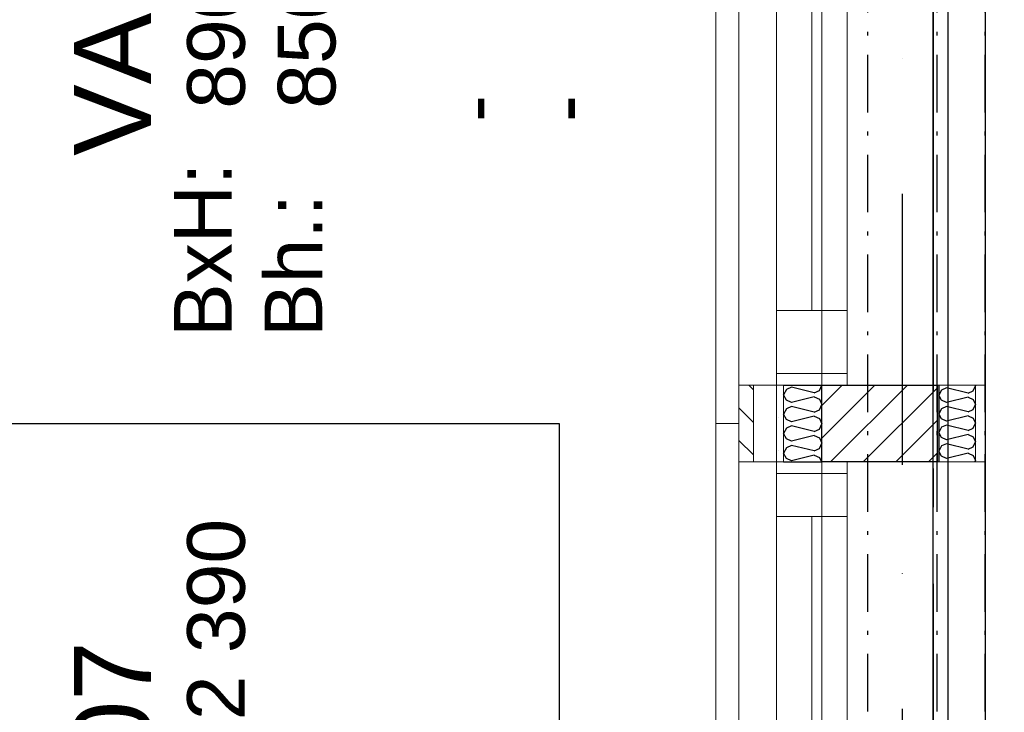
# Model space of a CAD drawing. Header units: millimetres. Extents: x -173281 to 144469, y -85977 to 83288.
# Tile 232 of 256: x -78862 to -77581, y -20433 to -19531. Entities that reach past the tile are written whole.
import ezdxf
from ezdxf.enums import TextEntityAlignment as Align

# ---------------------------------------------------------------- set-up
doc = ezdxf.new("R2010")
doc.units = ezdxf.units.MM
doc.header["$LTSCALE"] = 0.5
doc.header["$MEASUREMENT"] = 0
for name, pattern in [('Akselinje', [1500, 1000, -200, 100, -200]), ('Over snittplan', [260, 150, -50, 10, -50]), ('PLINE', [0]), ('Prikk & stiplet', [1340.555525, 705.555534, -352.777767, 0, -282.222223])]:
    doc.linetypes.add(name, pattern=pattern)
for name, color, linetype in [('222- Søyler  (Skravur)(Nye konstruksjoner)', 7, 'Continuous'), ('222- Søyler (Nye konstruksjoner)', 7, 'Continuous'), ('223- Bjelker(Nye konstruksjoner)', 7, 'Continuous'), ('232- Ikke-bærende yttervegger (Skravur)(Nye konstruksjoner)', 7, 'Continuous'), ('232- Ikke-bærende yttervegger(Nye konstruksjoner)', 7, 'Continuous'), ('235- Utvendig kledning og overflate (Skravur)(Nye konstruksjoner)', 7, 'Continuous'), ('244- Vinduer_ dører_ foldevegger(Nye konstruksjoner)', 7, 'Continuous'), ('252- Gulv på grunn_ bunnplate', 7, 'Continuous'), ('253- Oppforet gulv_ påstøp(Nye konstruksjoner)', 7, 'Continuous'), ('256- Faste himlinger og overflatebehandling(Nye konstruksjoner)', 7, 'Continuous'), ('82-- Modullinjer', 7, 'Continuous'), ('852- Teknisk_symbolsk informasjon_ bygning(Nye konstruksjoner)', 7, 'Continuous'), ('862- M___Nettoareal(Nye konstruksjoner)', 7, 'Continuous'), ('862- M___Nettoareal(Polylinje)(Nye konstruksjoner)', 7, 'Continuous'), ('862- M___Nettoareal(Tekst)(Nye konstruksjoner)', 7, 'Continuous'), ('tiltaksgrense', 7, 'Continuous')]:
    doc.layers.add(name, color=color, linetype=linetype)
for name, color, linetype, lineweight in [('234- Vinduer_ dører_ porter(Nye konstruksjoner)', 7, 'Continuous', 0), ('235- Utvendig kledning og overflate(Nye konstruksjoner)', 7, 'Continuous', 0), ('236- Innvendig kledning og overflate(Nye konstruksjoner)', 7, 'Continuous', 0)]:
    doc.layers.add(name, color=color, linetype=linetype, lineweight=lineweight)
doc.styles.add('GENERATED_STYLE_1', font='arial.ttf')
doc.styles.add('GENERATED_STYLE_2', font='arial.ttf')
doc.linetypes.add('Tiltaksgrense', pattern='A,0,[6,A-2607.111 Plan 1. etasje1.Shx,S=4.761905,R=0,X=0,Y=0],-1200,0', length=1200)

# ---------------------------------------------------------------- blocks, each defined once
blk = doc.blocks.new('Dans_teater_A-120_6', base_point=(-73175.2, -21455.7))
at = {"layer": '862- M___Nettoareal(Polylinje)(Nye konstruksjoner)', "linetype": 'PLINE', "flags": 128}
blk.add_lwpolyline([(-77605.7, -22311.9), (-77605.7, -25661.9), (-76468.2, -25661.9), (-76468.2, -25666.9), (-68938.2, -25666.9), (-68938.2, -22216.9), (-68938.2, -18756.9), (-77605.7, -18756.9), (-77605.7, -22121.9), (-77668.2, -22121.9), (-77768.2, -22121.9), (-77768.2, -22311.9), (-77668.2, -22311.9)], close=True, dxfattribs=at)
at = {"layer": '862- M___Nettoareal(Tekst)(Nye konstruksjoner)', "style": 'GENERATED_STYLE_1'}
for tag, height, p in [('DUMMY_862', 150, (-73293.1, -20924)), ('ROOM_NAME', 150, (-73293.1, -22021.7)), ('DUMMY_861', 100, (-73450.2, -21621.5)), ('ROOM_NUMBER', 100, (-73450.2, -22010.3)), ('DUMMY_863', 100, (-73057.4, -21987.4))]:
    blk.add_attdef(tag, text='', height=height, rotation=90, dxfattribs=at).set_placement(p, align=Align.TOP_LEFT)
blk = doc.blocks.new('*X596')
at = {"layer": '235- Utvendig kledning og overflate (Skravur)(Nye konstruksjoner)', "linetype": 'PLINE'}
for p, q in [((-77821.4, -20013.7), (-77818.2, -20006.9)), ((-77864.3, -20012.5), (-77868.2, -20019.4)), ((-77864.3, -20026.3), (-77868.2, -20019.4)), ((-77857.5, -20009.4), (-77864.3, -20012.5)), ((-77828.2, -20016.7), (-77857.5, -20009.4)), ((-77828.2, -20016.7), (-77821.4, -20013.7)), ((-77857.5, -20029.4), (-77864.3, -20026.3)), ((-77828.2, -20022.1), (-77857.5, -20029.4)), ((-77828.2, -20022.1), (-77821.4, -20025.1)), ((-77821.4, -20025.1), (-77818.2, -20032)), ((-77821.4, -20039), (-77818.2, -20032)), ((-77864.3, -20037.8), (-77868.2, -20044.7)), ((-77864.3, -20051.6), (-77868.2, -20044.7)), ((-77857.5, -20034.7), (-77864.3, -20037.8)), ((-77828.2, -20042), (-77857.5, -20034.7)), ((-77828.2, -20042), (-77821.4, -20039)), ((-77857.5, -20054.7), (-77864.3, -20051.6)), ((-77857.5, -20060), (-77864.3, -20063.1)), ((-77828.2, -20047.4), (-77857.5, -20054.7)), ((-77828.2, -20067.3), (-77857.5, -20060)), ((-77828.2, -20047.4), (-77821.4, -20050.4)), ((-77821.4, -20050.4), (-77818.2, -20057.3)), ((-77821.4, -20064.2), (-77818.2, -20057.3)), ((-77864.3, -20063.1), (-77868.2, -20070)), ((-77864.3, -20076.9), (-77868.2, -20070)), ((-77828.2, -20072.6), (-77857.5, -20080)), ((-77828.2, -20067.3), (-77821.4, -20064.2)), ((-77828.2, -20072.6), (-77821.4, -20075.7)), ((-77857.5, -20080), (-77864.3, -20076.9)), ((-77857.5, -20085.3), (-77864.3, -20088.4)), ((-77828.2, -20092.6), (-77857.5, -20085.3)), ((-77821.4, -20075.7), (-77818.2, -20082.6)), ((-77821.4, -20089.5), (-77818.2, -20082.6)), ((-77864.3, -20088.4), (-77868.2, -20095.3)), ((-77864.3, -20102.2), (-77868.2, -20095.3)), ((-77828.2, -20097.9), (-77857.5, -20105.3)), ((-77828.2, -20092.6), (-77821.4, -20089.5)), ((-77828.2, -20097.9), (-77821.4, -20101)), ((-77857.5, -20105.3), (-77864.3, -20102.2)), ((-77821.4, -20101), (-77818.6, -20106.9))]:
    blk.add_line(p, q, dxfattribs=at)
blk = doc.blocks.new('Vindustempel[58]', base_point=(-77926.2, -19546.9))
at = {"layer": '852- Teknisk_symbolsk informasjon_ bygning(Nye konstruksjoner)', "char_height": 75, "attachment_point": 1, "rotation": 90, "style": 'GENERATED_STYLE_1'}
for s, insert in [('\\A1;{\\pql;\\pt0,50;\\fArial|b0|i0|c0|p0;\\W1.000000;x2\xa0390\\fArial|b0|i0|c0|p0;\\W1.000000;\\A1{\\H.66x;\\S^  ;}\\fArial|b0|i0|c0|p0;\\W1.000000;\\fArial|b0|i0|c0|p0;\\W1.000000;\\A1{\\H.66x;\\S^  ;}}', (-78643.9, -19475.5)), ('\\A1;{\\pql;\\pt0,50;\\fArial|b0|i0|c0|p0;\\W1.000000;890\\fArial|b0|i0|c0|p0;\\W1.000000;\\A1{\\H.66x;\\S^  ;}\\fArial|b0|i0|c0|p0;\\W1.000000;\\fArial|b0|i0|c0|p0;\\W1.000000;\\A1{\\H.66x;\\S^  ;}}', (-78643.9, -19647.1)), ('\\A1;{\\pql;\\pt0,50;\\fArial|b0|i0|c0|p0;\\W1.000000;850\\fArial|b0|i0|c0|p0;\\W1.000000;\\A1{\\H.66x;\\S^  ;}\\fArial|b0|i0|c0|p0;\\W1.000000;\\fArial|b0|i0|c0|p0;\\W1.000000;\\A1{\\H.66x;\\S^  ;}}', (-78526, -19647.1))]:
    blk.add_mtext(s, dxfattribs=dict(at, insert=insert))
at = {"layer": '852- Teknisk_symbolsk informasjon_ bygning(Nye konstruksjoner)', "style": 'GENERATED_STYLE_1'}
for tag, p in [('DUMMY_233', (-78661, -19166.7)), ('DUMMY_234', (-78543.2, -19475.5)), ('DUMMY_236', (-78425.3, -19647.1)), ('DUMMY_238', (-78307.4, -19664.3)), ('DUMMY_240', (-78189.6, -19664.3)), ('DUMMY_235', (-78425.3, -19927.2)), ('DUMMY_237', (-78307.4, -19927.2)), ('DUMMY_239', (-78189.6, -19927.2)), ('strUnitPrefix', (-78661, -19944.3)), ('strSillPrefix', (-78543.2, -19944.3))]:
    blk.add_attdef(tag, text='', height=75, rotation=90, dxfattribs=at).set_placement(p, align=Align.TOP_LEFT)
at = {"layer": '852- Teknisk_symbolsk informasjon_ bygning(Nye konstruksjoner)', "style": 'GENERATED_STYLE_2'}
blk.add_attdef('AC_WIDO_ID', text='', height=100, rotation=90, dxfattribs=at).set_placement((-78661, -19514.3), align=Align.BOTTOM_CENTER)
blk = doc.blocks.new('Vindu[58]')
at = {"layer": '234- Vinduer_ dører_ porter(Nye konstruksjoner)', "linetype": 'PLINE'}
for p, q in [((-77956.2, -20056.9), (-77956.2, -19036.9)), ((-77956.2, -19036.9), (-77926.2, -19036.9)), ((-77926.2, -20006.9), (-77926.2, -19086.9)), ((-77877.2, -19101.9), (-77877.2, -19086.9)), ((-77818.2, -20006.9), (-77818.2, -19086.9)), ((-77785.2, -19086.9), (-77785.2, -19101.9)), ((-77877.2, -19183.9), (-77877.2, -19101.9)), ((-77785.2, -19101.9), (-77877.2, -19101.9)), ((-77785.2, -19101.9), (-77785.2, -19183.9)), ((-77785.2, -19183.9), (-77877.2, -19183.9)), ((-77877.2, -19909.9), (-77877.2, -19183.9)), ((-77831.2, -19909.9), (-77831.2, -19183.9)), ((-77785.2, -19183.9), (-77785.2, -19909.9)), ((-77877.2, -19991.9), (-77877.2, -19909.9)), ((-77877.2, -19909.9), (-77785.2, -19909.9)), ((-77785.2, -19909.9), (-77785.2, -19991.9)), ((-77877.2, -20006.9), (-77877.2, -19991.9)), ((-77785.2, -19991.9), (-77877.2, -19991.9)), ((-77785.2, -19991.9), (-77785.2, -20006.9)), ((-77926.2, -20056.9), (-77956.2, -20056.9))]:
    blk.add_line(p, q, dxfattribs=at)
at = {"layer": '235- Utvendig kledning og overflate(Nye konstruksjoner)', "linetype": 'PLINE'}
for p, q in [((-77926.2, -19086.9), (-77926.2, -19036.9)), ((-77926.2, -19086.9), (-77907.2, -19086.9)), ((-77907.2, -19086.9), (-77877.2, -19086.9)), ((-77877.2, -19086.9), (-77868.2, -19086.9)), ((-77877.2, -19086.9), (-77868.2, -19086.9)), ((-77926.2, -20006.9), (-77907.2, -20006.9)), ((-77926.2, -20006.9), (-77926.2, -20056.9)), ((-77907.2, -20006.9), (-77877.2, -20006.9)), ((-77877.2, -20006.9), (-77868.2, -20006.9)), ((-77877.2, -20006.9), (-77868.2, -20006.9))]:
    blk.add_line(p, q, dxfattribs=at)
at = {"layer": '244- Vinduer_ dører_ foldevegger(Nye konstruksjoner)', "linetype": 'PLINE'}
for p, q in [((-77868.2, -19086.9), (-77818.2, -19086.9)), ((-77868.2, -19086.9), (-77818.2, -19086.9)), ((-77868.2, -20006.9), (-77818.2, -20006.9)), ((-77868.2, -20006.9), (-77818.2, -20006.9))]:
    blk.add_line(p, q, dxfattribs=at)
at = {"layer": '852- Teknisk_symbolsk informasjon_ bygning(Nye konstruksjoner)'}
ref = blk.add_blockref('Vindustempel[58]', (-77926.2, -19546.9), dxfattribs=at)
ref.add_attrib('AC_WIDO_ID', 'VA-06', dxfattribs={"color": 7, "height": 100, "rotation": 90, "style": 'GENERATED_STYLE_2'}).set_placement((-78661, -19514.3), align=Align.BOTTOM_CENTER)
ref.add_attrib('strUnitPrefix', 'BxH:', dxfattribs={"color": 7, "height": 75, "rotation": 90, "style": 'GENERATED_STYLE_1'}).set_placement((-78661, -19944.3), align=Align.TOP_LEFT)
ref.add_attrib('strSillPrefix', 'Bh.:', dxfattribs={"color": 7, "height": 75, "rotation": 90, "style": 'GENERATED_STYLE_1'}).set_placement((-78543.2, -19944.3), align=Align.TOP_LEFT)
ref.add_attrib('DUMMY_238', '-', dxfattribs={"color": 7, "height": 75, "rotation": 90, "style": 'GENERATED_STYLE_1'}).set_placement((-78307.4, -19664.3), align=Align.TOP_LEFT)
ref.add_attrib('DUMMY_240', '-', dxfattribs={"color": 7, "height": 75, "rotation": 90, "style": 'GENERATED_STYLE_1'}).set_placement((-78189.6, -19664.3), align=Align.TOP_LEFT)
blk = doc.blocks.new('Vindustempel[59]', base_point=(-77926.2, -20566.9))
at = {"layer": '852- Teknisk_symbolsk informasjon_ bygning(Nye konstruksjoner)', "char_height": 75, "attachment_point": 1, "rotation": 90, "style": 'GENERATED_STYLE_1'}
for s, insert in [('\\A1;{\\pql;\\pt0,50;\\fArial|b0|i0|c0|p0;\\W1.000000;x2\xa0390\\fArial|b0|i0|c0|p0;\\W1.000000;\\A1{\\H.66x;\\S^  ;}\\fArial|b0|i0|c0|p0;\\W1.000000;\\fArial|b0|i0|c0|p0;\\W1.000000;\\A1{\\H.66x;\\S^  ;}}', (-78643.9, -20495.5)), ('\\A1;{\\pql;\\pt0,50;\\fArial|b0|i0|c0|p0;\\W1.000000;890\\fArial|b0|i0|c0|p0;\\W1.000000;\\A1{\\H.66x;\\S^  ;}\\fArial|b0|i0|c0|p0;\\W1.000000;\\fArial|b0|i0|c0|p0;\\W1.000000;\\A1{\\H.66x;\\S^  ;}}', (-78643.9, -20667.1)), ('\\A1;{\\pql;\\pt0,50;\\fArial|b0|i0|c0|p0;\\W1.000000;850\\fArial|b0|i0|c0|p0;\\W1.000000;\\A1{\\H.66x;\\S^  ;}\\fArial|b0|i0|c0|p0;\\W1.000000;\\fArial|b0|i0|c0|p0;\\W1.000000;\\A1{\\H.66x;\\S^  ;}}', (-78526, -20667.1))]:
    blk.add_mtext(s, dxfattribs=dict(at, insert=insert))
at = {"layer": '852- Teknisk_symbolsk informasjon_ bygning(Nye konstruksjoner)', "style": 'GENERATED_STYLE_1'}
for tag, p in [('DUMMY_233', (-78661, -20186.7)), ('DUMMY_234', (-78543.2, -20495.5)), ('DUMMY_236', (-78425.3, -20667.1)), ('DUMMY_238', (-78307.4, -20684.3)), ('DUMMY_240', (-78189.6, -20684.3)), ('strUnitPrefix', (-78661, -20964.3)), ('DUMMY_235', (-78425.3, -20947.2)), ('DUMMY_237', (-78307.4, -20947.2)), ('DUMMY_239', (-78189.6, -20947.2)), ('strSillPrefix', (-78543.2, -20964.3))]:
    blk.add_attdef(tag, text='', height=75, rotation=90, dxfattribs=at).set_placement(p, align=Align.TOP_LEFT)
at = {"layer": '852- Teknisk_symbolsk informasjon_ bygning(Nye konstruksjoner)', "style": 'GENERATED_STYLE_2'}
blk.add_attdef('AC_WIDO_ID', text='', height=100, rotation=90, dxfattribs=at).set_placement((-78661, -20534.3), align=Align.BOTTOM_CENTER)
blk = doc.blocks.new('Vindu[59]')
at = {"layer": '234- Vinduer_ dører_ porter(Nye konstruksjoner)', "linetype": 'PLINE'}
for p, q in [((-77926.2, -20056.9), (-77956.2, -20056.9)), ((-77956.2, -20056.9), (-77956.2, -21076.9)), ((-77926.2, -20106.9), (-77926.2, -21026.9)), ((-77877.2, -20106.9), (-77877.2, -20121.9)), ((-77818.2, -20106.9), (-77818.2, -21026.9)), ((-77785.2, -20121.9), (-77785.2, -20106.9)), ((-77877.2, -20121.9), (-77877.2, -20177.9)), ((-77785.2, -20121.9), (-77877.2, -20121.9)), ((-77785.2, -20177.9), (-77785.2, -20121.9)), ((-77877.2, -20177.9), (-77785.2, -20177.9)), ((-77877.2, -20177.9), (-77877.2, -20955.9)), ((-77831.2, -20177.9), (-77831.2, -20955.9)), ((-77785.2, -20955.9), (-77785.2, -20177.9)), ((-77785.2, -20955.9), (-77877.2, -20955.9)), ((-77877.2, -20955.9), (-77877.2, -21011.9)), ((-77785.2, -21011.9), (-77785.2, -20955.9)), ((-77877.2, -21011.9), (-77877.2, -21026.9)), ((-77785.2, -21011.9), (-77877.2, -21011.9)), ((-77785.2, -21026.9), (-77785.2, -21011.9)), ((-77956.2, -21076.9), (-77926.2, -21076.9))]:
    blk.add_line(p, q, dxfattribs=at)
at = {"layer": '235- Utvendig kledning og overflate(Nye konstruksjoner)', "linetype": 'PLINE'}
for p, q in [((-77926.2, -20106.9), (-77926.2, -20056.9)), ((-77926.2, -20106.9), (-77907.2, -20106.9)), ((-77907.2, -20106.9), (-77877.2, -20106.9)), ((-77877.2, -20106.9), (-77868.2, -20106.9)), ((-77877.2, -20106.9), (-77868.2, -20106.9)), ((-77926.2, -21026.9), (-77907.2, -21026.9)), ((-77926.2, -21026.9), (-77926.2, -21076.9)), ((-77907.2, -21026.9), (-77877.2, -21026.9)), ((-77877.2, -21026.9), (-77868.2, -21026.9)), ((-77877.2, -21026.9), (-77868.2, -21026.9))]:
    blk.add_line(p, q, dxfattribs=at)
at = {"layer": '244- Vinduer_ dører_ foldevegger(Nye konstruksjoner)', "linetype": 'PLINE'}
for p, q in [((-77868.2, -20106.9), (-77818.2, -20106.9)), ((-77868.2, -20106.9), (-77818.2, -20106.9)), ((-77868.2, -21026.9), (-77818.2, -21026.9)), ((-77868.2, -21026.9), (-77818.2, -21026.9))]:
    blk.add_line(p, q, dxfattribs=at)
at = {"layer": '852- Teknisk_symbolsk informasjon_ bygning(Nye konstruksjoner)'}
ref = blk.add_blockref('Vindustempel[59]', (-77926.2, -20566.9), dxfattribs=at)
ref.add_attrib('AC_WIDO_ID', 'VA-07', dxfattribs={"color": 7, "height": 100, "rotation": 90, "style": 'GENERATED_STYLE_2'}).set_placement((-78661, -20534.3), align=Align.BOTTOM_CENTER)
ref.add_attrib('strUnitPrefix', 'BxH:', dxfattribs={"color": 7, "height": 75, "rotation": 90, "style": 'GENERATED_STYLE_1'}).set_placement((-78661, -20964.3), align=Align.TOP_LEFT)
ref.add_attrib('strSillPrefix', 'Bh.:', dxfattribs={"color": 7, "height": 75, "rotation": 90, "style": 'GENERATED_STYLE_1'}).set_placement((-78543.2, -20964.3), align=Align.TOP_LEFT)
ref.add_attrib('DUMMY_238', '-', dxfattribs={"color": 7, "height": 75, "rotation": 90, "style": 'GENERATED_STYLE_1'}).set_placement((-78307.4, -20684.3), align=Align.TOP_LEFT)
ref.add_attrib('DUMMY_240', '-', dxfattribs={"color": 7, "height": 75, "rotation": 90, "style": 'GENERATED_STYLE_1'}).set_placement((-78189.6, -20684.3), align=Align.TOP_LEFT)
blk = doc.blocks.new('*X1092')
at = {"layer": '232- Ikke-bærende yttervegger (Skravur)(Nye konstruksjoner)', "linetype": 'PLINE'}
for p, q in [((-77621.3, -20014.4), (-77618.2, -20007.8)), ((-77618.6, -20006.9), (-77618.2, -20007.8)), ((-77662.5, -20013.3), (-77666.2, -20019.9)), ((-77662.5, -20026.5), (-77666.2, -20019.9)), ((-77656, -20010.3), (-77662.5, -20013.3)), ((-77627.8, -20017.4), (-77656, -20010.3)), ((-77627.8, -20017.4), (-77621.3, -20014.4)), ((-77656, -20029.5), (-77662.5, -20026.5)), ((-77627.8, -20022.5), (-77656, -20029.5)), ((-77627.8, -20022.5), (-77621.3, -20025.4)), ((-77621.3, -20025.4), (-77618.2, -20032)), ((-77621.3, -20038.7), (-77618.2, -20032)), ((-77662.5, -20037.6), (-77666.2, -20044.2)), ((-77662.5, -20050.8), (-77666.2, -20044.2)), ((-77656, -20034.6), (-77662.5, -20037.6)), ((-77627.8, -20041.6), (-77656, -20034.6)), ((-77627.8, -20046.7), (-77656, -20053.8)), ((-77627.8, -20041.6), (-77621.3, -20038.7)), ((-77627.8, -20046.7), (-77621.3, -20049.7)), ((-77656, -20053.8), (-77662.5, -20050.8)), ((-77656, -20058.9), (-77662.5, -20061.8)), ((-77627.8, -20065.9), (-77656, -20058.9)), ((-77621.3, -20049.7), (-77618.2, -20056.3)), ((-77621.3, -20063), (-77618.2, -20056.3)), ((-77662.5, -20061.8), (-77666.2, -20068.5)), ((-77662.5, -20075.1), (-77666.2, -20068.5)), ((-77627.8, -20071), (-77656, -20078.1)), ((-77627.8, -20065.9), (-77621.3, -20063)), ((-77627.8, -20071), (-77621.3, -20074)), ((-77656, -20078.1), (-77662.5, -20075.1)), ((-77656, -20083.2), (-77662.5, -20086.1)), ((-77627.8, -20090.2), (-77656, -20083.2)), ((-77621.3, -20074), (-77618.2, -20080.6)), ((-77621.3, -20087.2), (-77618.2, -20080.6)), ((-77662.5, -20086.1), (-77666.2, -20092.8)), ((-77662.5, -20099.4), (-77666.2, -20092.8)), ((-77627.8, -20095.3), (-77656, -20102.3)), ((-77627.8, -20090.2), (-77621.3, -20087.2)), ((-77627.8, -20095.3), (-77621.3, -20098.3)), ((-77621.3, -20098.3), (-77618.2, -20104.9)), ((-77656, -20102.3), (-77662.5, -20099.4)), ((-77619.1, -20106.9), (-77618.2, -20104.9))]:
    blk.add_line(p, q, dxfattribs=at)
blk = doc.blocks.new('Standard grid marker[179]', base_point=(-77673.2, 26434.4))
at = {"layer": '82-- Modullinjer', "linetype": 'Akselinje'}
blk.add_line((-77673.2, 26234.4), (-77673.2, -50374.4), dxfattribs=at)
at = {"layer": '82-- Modullinjer', "style": 'GENERATED_STYLE_2'}
for tag, p in [('AC_MarkerText_1_0', (-77800.7, 26644.4)), ('AC_MarkerText_1_1', (-77800.7, -50864.4))]:
    blk.add_attdef(tag, text='', height=175, rotation=90, dxfattribs=at).set_placement(p, align=Align.TOP_CENTER)

msp = doc.modelspace()

# ---------------------------------------------------------------- hatches: boundary and pattern name
at = {"layer": '222- Søyler  (Skravur)(Nye konstruksjoner)', "linetype": 'Continuous'}
h = msp.add_hatch(dxfattribs=at)
h.set_pattern_fill('Skrålinjer_1', color=256, style=0, pattern_type=2)
h.set_pattern_definition([(45, (0, 0), (-21.213203, 21.213203), [])])
h.paths.add_polyline_path([(-77668.2, -20006.9), (-77818.2, -20006.9), (-77818.2, -20106.9), (-77668.2, -20106.9)])
at = {"layer": '232- Ikke-bærende yttervegger (Skravur)(Nye konstruksjoner)', "linetype": 'Continuous'}
msp.add_hatch(color=256, dxfattribs=at).paths.add_polyline_path([(-77668.2, -20106.9), (-77666.2, -20106.9), (-77666.2, -20006.9), (-77668.2, -20006.9)])
h = msp.add_hatch(dxfattribs=at)
h.set_pattern_fill('Gips', color=256, style=0, pattern_type=2)
h.set_pattern_definition([(270, (0, 0), (86.60254, 0), [0, -50]), (270, (43.3, -25), (86.60254, 0), [0, -50])])
h.paths.add_polyline_path([(-77605.7, -20006.9), (-77618.2, -20006.9), (-77618.2, -20106.9), (-77605.7, -20106.9)])
at = {"layer": '235- Utvendig kledning og overflate (Skravur)(Nye konstruksjoner)', "linetype": 'Continuous'}
h = msp.add_hatch(dxfattribs=at)
h.set_pattern_fill('Skrålinjer_1', color=256, style=0, pattern_type=2)
h.set_pattern_definition([(315, (0, 0), (21.213203, 21.213203), [])])
h.paths.add_polyline_path([(-77907.2, -20006.9), (-77926.2, -20006.9), (-77926.2, -20106.9), (-77907.2, -20106.9)])
h = msp.add_hatch(dxfattribs=at)
h.set_pattern_fill('Prikker_tett', color=256, style=0, pattern_type=2)
h.set_pattern_definition([(0, (0, 0), (0, 43.30127), [0, -25]), (0, (12.5, 21.65), (0, 43.30127), [0, -25])])
h.paths.add_polyline_path([(-77868.2, -20006.9), (-77877.2, -20006.9), (-77877.2, -20106.9), (-77868.2, -20106.9)])

# ---------------------------------------------------------------- linework, layer by layer
at = {"layer": '222- Søyler (Nye konstruksjoner)', "linetype": 'PLINE', "flags": 128}
msp.add_lwpolyline([(-77668.2, -20006.9), (-77668.2, -20106.9), (-77818.2, -20106.9), (-77818.2, -20006.9)], close=True, dxfattribs=at)
at = {"layer": '223- Bjelker(Nye konstruksjoner)', "linetype": 'Over snittplan'}
for p, q in [((-77758.2, -22121.9), (-77758.2, -18711.9)), ((-77668.2, -22121.9), (-77668.2, -18711.9))]:
    msp.add_line(p, q, dxfattribs=at)
at = {"layer": '223- Bjelker(Nye konstruksjoner)', "linetype": 'Prikk & stiplet'}
msp.add_line((-77713.2, -22121.9), (-77713.2, -18711.9), dxfattribs=at)
at = {"layer": '232- Ikke-bærende yttervegger(Nye konstruksjoner)', "linetype": 'PLINE'}
msp.add_line((-77666.2, -20006.9), (-77666.2, -20106.9), dxfattribs=at)
at = {"layer": '235- Utvendig kledning og overflate(Nye konstruksjoner)', "linetype": 'PLINE'}
for p, q in [((-77926.2, -20006.9), (-77926.2, -20056.9)), ((-77907.2, -20006.9), (-77907.2, -20106.9)), ((-77877.2, -20006.9), (-77877.2, -20106.9)), ((-77868.2, -20006.9), (-77868.2, -20106.9)), ((-77926.2, -20106.9), (-77926.2, -20056.9))]:
    msp.add_line(p, q, dxfattribs=at)
at = {"layer": '235- Utvendig kledning og overflate(Nye konstruksjoner)', "linetype": 'PLINE', "flags": 128}
for points in [[(-77926.2, -19086.9), (-77926.2, -20006.9)], [(-77605.7, -20006.9), (-77605.7, -19086.9)], [(-77926.2, -20006.9), (-77926.2, -20106.9)], [(-77926.2, -20006.9), (-77877.2, -20006.9), (-77818.2, -20006.9)], [(-77818.2, -20106.9), (-77818.2, -20006.9)], [(-77818.2, -20006.9), (-77668.2, -20006.9)], [(-77668.2, -20006.9), (-77666.2, -20006.9)], [(-77666.2, -20006.9), (-77618.2, -20006.9)], [(-77618.2, -20006.9), (-77605.7, -20006.9)], [(-77818.2, -20106.9), (-77877.2, -20106.9), (-77926.2, -20106.9)], [(-77926.2, -20106.9), (-77926.2, -21026.9)], [(-77668.2, -20106.9), (-77818.2, -20106.9)], [(-77666.2, -20106.9), (-77668.2, -20106.9)], [(-77618.2, -20106.9), (-77666.2, -20106.9)], [(-77605.7, -20106.9), (-77618.2, -20106.9)], [(-77605.7, -21026.9), (-77605.7, -20106.9)]]:
    msp.add_lwpolyline(points, dxfattribs=at)
at = {"layer": '236- Innvendig kledning og overflate(Nye konstruksjoner)', "linetype": 'PLINE'}
msp.add_line((-77618.2, -20106.9), (-77618.2, -20006.9), dxfattribs=at)
at = {"layer": '236- Innvendig kledning og overflate(Nye konstruksjoner)', "linetype": 'PLINE', "flags": 128}
msp.add_lwpolyline([(-77605.7, -20106.9), (-77605.7, -20006.9)], dxfattribs=at)
at = {"layer": '252- Gulv på grunn_ bunnplate', "linetype": 'PLINE', "flags": 128}
msp.add_lwpolyline([(-77673.2, -18641.9), (-68938.2, -18641.9), (-68938.2, -25666.9), (-76468.2, -25666.9), (-76468.2, -25596.9), (-77673.2, -25596.9)], close=True, dxfattribs=at)
at = {"layer": '253- Oppforet gulv_ påstøp(Nye konstruksjoner)', "linetype": 'PLINE', "flags": 128}
msp.add_lwpolyline([(-77653.7, -18756.9), (-68938.2, -18756.9), (-68938.2, -25666.9), (-77653.7, -25666.9)], close=True, dxfattribs=at)
at = {"layer": '256- Faste himlinger og overflatebehandling(Nye konstruksjoner)', "linetype": 'Over snittplan', "flags": 128}
msp.add_lwpolyline([(-77605.7, -22121.9), (-77605.7, -18756.9)], dxfattribs=at)
at = {"layer": 'tiltaksgrense', "linetype": 'Tiltaksgrense', "flags": 128}
msp.add_lwpolyline([(-55178.2, 5360.6), (-61363.2, 5360.6), (-61363.2, 4883.1), (-69171.4, 4883.1), (-69171.4, 5683.1), (-73578.2, 5683.1), (-73578.2, 6183.1), (-74668.2, 6183.1), (-74668.2, 5683.1), (-76568.2, 5683.1), (-76568.2, -11539.4), (-78159.8, -11539.4), (-78159.8, -15016.9), (-80827.2, -15016.9), (-80827.2, -20056.9), (-78159.8, -20056.9), (-78159.8, -23456.9), (-79618.2, -23456.9), (-79618.2, -25816.9), (-78459.8, -25816.9), (-78459.8, -28216.9), (-79618.2, -28216.9), (-79618.2, -30776.9), (-78618.2, -30776.9), (-78618.2, -46935.2), (-65073.2, -46935.2), (-65073.2, -49374.4), (-60100.5, -49374.4), (-60100.5, -43594.5), (-58646.7, -43594.5), (-58646.7, -35840.5), (-59912.9, -35840.5), (-59912.9, -25512.6), (-59928.6, -25512.6), (-59928.6, -1216.9), (-55178.2, -1216.9)], close=True, dxfattribs=at)

# ---------------------------------------------------------------- block references
at = {"layer": '232- Ikke-bærende yttervegger(Nye konstruksjoner)'}
msp.add_blockref('*X1092', (0, 0), dxfattribs=at)
at = {"layer": '235- Utvendig kledning og overflate(Nye konstruksjoner)'}
msp.add_blockref('*X596', (0, 0), dxfattribs=at)
at = {"layer": '244- Vinduer_ dører_ foldevegger(Nye konstruksjoner)', "linetype": 'PLINE'}
for name in ['Vindu[58]', 'Vindu[59]']:
    msp.add_blockref(name, (0, 0), dxfattribs=at)
at = {"layer": '82-- Modullinjer', "linetype": 'PLINE'}
msp.add_blockref('Standard grid marker[179]', (-77673.2, 26434.4), dxfattribs=at)
at = {"layer": '862- M___Nettoareal(Nye konstruksjoner)', "linetype": 'Continuous'}
msp.add_blockref('Dans_teater_A-120_6', (-73175.2, -21455.7), dxfattribs=at)

doc.saveas('drawing.dxf')
